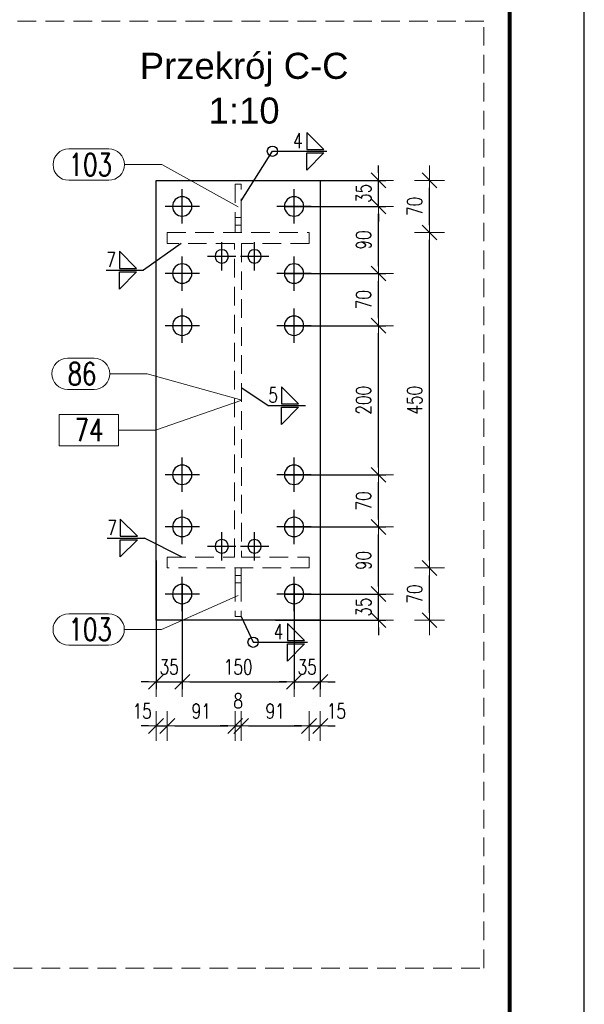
# Model space of a CAD drawing. Header units: millimetres. Extents: x 3536 to 4290, y 11030 to 11491.
# Tile 97 of 102: x 4212 to 4288, y 11171 to 11303. Entities that reach past the tile are written whole.
import ezdxf
from ezdxf.enums import TextEntityAlignment as Align

# ---------------------------------------------------------------- set-up
doc = ezdxf.new("R2010")
doc.units = ezdxf.units.MM
doc.header["$LTSCALE"] = 10
doc.linetypes.add('HIDDEN', pattern=[0.375, 0.25, -0.125])
doc.linetypes.add('MITTE', pattern=[2, 1.25, -0.25, 0.25, -0.25])
doc.layers.get('Defpoints').update_dxf_attribs({"color": 1})
doc.layers.add('_FORMATKA', color=8, linetype='Continuous', plot=False)
for name, color, linetype, lineweight in [('_RAMKA', 7, 'Continuous', 35), ('PS_DIM', 4, 'Continuous', 13), ('PS_Hidden', 2, 'HIDDEN', 9), ('PS_Pos', 1, 'Continuous', 15), ('PS_SOLID', 7, 'Continuous', 30), ('PS_TEXT', 3, 'Continuous', 18)]:
    doc.layers.add(name, color=color, linetype=linetype, lineweight=lineweight)
doc.layers.add('PS_MID', color=5, linetype='MITTE')
doc.layers.add('PS_WELD', color=1, linetype='Continuous')
doc.styles.add('ARIAL', font='arial.ttf')
doc.styles.add('simplex', font='simplex.shx', dxfattribs={"width": 0.75})
doc.dimstyles.new('1_10_PRZ', dxfattribs={"dimtxt": 2, "dimasz": 1, "dimexe": 2, "dimexo": 5, "dimgap": 1, "dimtad": 1, "dimdec": 0, "dimlfac": 10, "dimtxsty": 'simplex', "dimblk": 'dimznak', "dimcen": 2, "dimse1": 1, "dimse2": 1, "dimclrt": 3, "dimadec": 1, "dimazin": 0, "dimtfac": 1, "dimtdec": 0, "dimtix": 1, "dimtmove": 2, "dimatfit": 3, "dimldrblk": 'dim-grot', "dimfxl": 1, "dimarcsym": 0})
doc.dimstyles.new('1_10_SC', dxfattribs={"dimtxt": 2, "dimasz": 1, "dimexe": 1, "dimexo": 1, "dimgap": 1, "dimtad": 1, "dimdec": 0, "dimlfac": 10, "dimtxsty": 'simplex', "dimblk": 'dimznak', "dimcen": 2, "dimclrd": 256, "dimclre": 256, "dimclrt": 3, "dimadec": 1, "dimazin": 0, "dimtfac": 1, "dimtdec": 0, "dimtix": 1, "dimtmove": 2, "dimatfit": 3, "dimldrblk": 'dim-grot', "dimfxl": 1, "dimarcsym": 0})

# ---------------------------------------------------------------- blocks, each defined once
blk = doc.blocks.new('dimznak')
at = {"color": 0}
for points in [[(0, 2), (0, -2)], [(-2, 0), (2, 0)]]:
    blk.add_lwpolyline(points, dxfattribs=at)
at = {"color": 2}
blk.add_lwpolyline([(1, 1), (-1, -1)], dxfattribs=at)
blk = doc.blocks.new('*D185')
at = {"layer": 'Defpoints', "color": 0, "transparency": 16777216}
for p in [(4230.54, 11231.21), (4234.04, 11228), (4234.04, 11213.92)]:
    blk.add_point(p, dxfattribs=at)
at = {"layer": 'PS_DIM', "lineweight": -2, "transparency": 16777216}
for p, q in [((4230.54, 11230.21), (4230.54, 11212.92)), ((4234.04, 11227), (4234.04, 11212.92)), ((4229.54, 11213.92), (4228.54, 11213.92)), ((4230.54, 11213.92), (4234.04, 11213.92)), ((4235.04, 11213.92), (4236.04, 11213.92))]:
    blk.add_line(p, q, dxfattribs=at)
blk.add_blockref('dimznak', (4230.54, 11213.92), dxfattribs=at)
at = {"layer": 'PS_DIM', "lineweight": -2, "transparency": 16777216, "rotation": 180}
blk.add_blockref('dimznak', (4234.04, 11213.92), dxfattribs=at)
at = {"layer": 'PS_DIM', "color": 3, "transparency": 16777216, "insert": (4232.29, 11215.92), "char_height": 2, "attachment_point": 5, "style": 'simplex'}
blk.add_mtext('35', dxfattribs=at)
blk = doc.blocks.new('dim-grot')
blk.add_hatch(color=256).paths.add_polyline_path([(0, 0), (-2, 0.5), (-2, -0.5)])
blk.add_lwpolyline([(0, 0), (-2, 0.5), (-2, -0.5), (0, 0)])
blk = doc.blocks.new('*D186')
at = {"layer": 'Defpoints', "color": 0, "transparency": 16777216}
for p in [(4234.04, 11228), (4249.04, 11228), (4249.04, 11213.92)]:
    blk.add_point(p, dxfattribs=at)
at = {"layer": 'PS_DIM', "lineweight": -2, "transparency": 16777216}
for p, q in [((4234.04, 11227), (4234.04, 11212.92)), ((4249.04, 11227), (4249.04, 11212.92)), ((4235.04, 11213.92), (4248.04, 11213.92))]:
    blk.add_line(p, q, dxfattribs=at)
at = {"layer": 'PS_DIM', "lineweight": -2, "transparency": 16777216, "rotation": 180}
blk.add_blockref('dimznak', (4234.04, 11213.92), dxfattribs=at)
at = {"layer": 'PS_DIM', "lineweight": -2, "transparency": 16777216}
blk.add_blockref('dimznak', (4249.04, 11213.92), dxfattribs=at)
at = {"layer": 'PS_DIM', "color": 3, "transparency": 16777216, "insert": (4241.54, 11215.92), "char_height": 2, "attachment_point": 5, "style": 'simplex'}
blk.add_mtext('150', dxfattribs=at)
blk = doc.blocks.new('*D187')
at = {"layer": 'Defpoints', "color": 0, "transparency": 16777216}
for p in [(4249.04, 11228), (4252.54, 11228), (4252.54, 11213.92)]:
    blk.add_point(p, dxfattribs=at)
at = {"layer": 'PS_DIM', "lineweight": -2, "transparency": 16777216}
for p, q in [((4249.04, 11227), (4249.04, 11212.92)), ((4252.54, 11227), (4252.54, 11212.92)), ((4248.04, 11213.92), (4247.04, 11213.92)), ((4249.04, 11213.92), (4252.54, 11213.92)), ((4253.54, 11213.92), (4254.54, 11213.92))]:
    blk.add_line(p, q, dxfattribs=at)
blk.add_blockref('dimznak', (4249.04, 11213.92), dxfattribs=at)
at = {"layer": 'PS_DIM', "lineweight": -2, "transparency": 16777216, "rotation": 180}
blk.add_blockref('dimznak', (4252.54, 11213.92), dxfattribs=at)
at = {"layer": 'PS_DIM', "color": 3, "transparency": 16777216, "insert": (4250.79, 11215.92), "char_height": 2, "attachment_point": 5, "style": 'simplex'}
blk.add_mtext('35', dxfattribs=at)
blk = doc.blocks.new('*D188')
at = {"layer": 'Defpoints', "color": 0, "transparency": 16777216}
for p in [(4232.04, 11229.2), (4230.54, 11228.58), (4232.04, 11208)]:
    blk.add_point(p, dxfattribs=at)
at = {"layer": 'PS_DIM', "color": 0, "lineweight": -2, "transparency": 16777216}
for p, q in [((4229.54, 11208), (4228.54, 11208)), ((4230.54, 11208), (4232.04, 11208)), ((4233.04, 11208), (4234.04, 11208))]:
    blk.add_line(p, q, dxfattribs=at)
blk.add_blockref('dimznak', (4230.54, 11208), dxfattribs=at)
at = {"layer": 'PS_DIM', "color": 0, "lineweight": -2, "transparency": 16777216, "rotation": 180}
blk.add_blockref('dimznak', (4232.04, 11208), dxfattribs=at)
at = {"layer": 'PS_DIM', "color": 3, "transparency": 16777216, "insert": (4228.67, 11210), "char_height": 2, "attachment_point": 5, "style": 'simplex'}
blk.add_mtext('15', dxfattribs=at)
blk = doc.blocks.new('*D189')
at = {"layer": 'Defpoints', "color": 0, "transparency": 16777216}
for p in [(4232.04, 11229.2), (4241.14, 11227.2), (4241.14, 11208)]:
    blk.add_point(p, dxfattribs=at)
at = {"layer": 'PS_DIM', "color": 0, "lineweight": -2, "transparency": 16777216}
blk.add_line((4233.04, 11208), (4240.14, 11208), dxfattribs=at)
at = {"layer": 'PS_DIM', "color": 0, "lineweight": -2, "transparency": 16777216, "rotation": 180}
blk.add_blockref('dimznak', (4232.04, 11208), dxfattribs=at)
at = {"layer": 'PS_DIM', "color": 0, "lineweight": -2, "transparency": 16777216}
blk.add_blockref('dimznak', (4241.14, 11208), dxfattribs=at)
at = {"layer": 'PS_DIM', "color": 3, "transparency": 16777216, "insert": (4236.59, 11210), "char_height": 2, "attachment_point": 5, "style": 'simplex'}
blk.add_mtext('91', dxfattribs=at)
blk = doc.blocks.new('*D190')
at = {"layer": 'Defpoints', "color": 0, "transparency": 16777216}
for p in [(4241.14, 11227.2), (4241.94, 11227.2), (4241.94, 11208)]:
    blk.add_point(p, dxfattribs=at)
at = {"layer": 'PS_DIM', "color": 0, "lineweight": -2, "transparency": 16777216}
for p, q in [((4240.14, 11208), (4239.14, 11208)), ((4241.14, 11208), (4241.94, 11208)), ((4242.94, 11208), (4243.94, 11208))]:
    blk.add_line(p, q, dxfattribs=at)
blk.add_blockref('dimznak', (4241.14, 11208), dxfattribs=at)
at = {"layer": 'PS_DIM', "color": 0, "lineweight": -2, "transparency": 16777216, "rotation": 180}
blk.add_blockref('dimznak', (4241.94, 11208), dxfattribs=at)
at = {"layer": 'PS_DIM', "color": 3, "transparency": 16777216, "insert": (4241.54, 11211.38), "char_height": 2, "attachment_point": 5, "style": 'simplex'}
blk.add_mtext('8', dxfattribs=at)
blk = doc.blocks.new('*D191')
at = {"layer": 'Defpoints', "color": 0, "transparency": 16777216}
for p in [(4251.04, 11229.2), (4241.94, 11227.2), (4251.04, 11208)]:
    blk.add_point(p, dxfattribs=at)
at = {"layer": 'PS_DIM', "color": 0, "lineweight": -2, "transparency": 16777216}
blk.add_line((4242.94, 11208), (4250.04, 11208), dxfattribs=at)
at = {"layer": 'PS_DIM', "color": 0, "lineweight": -2, "transparency": 16777216, "rotation": 180}
blk.add_blockref('dimznak', (4241.94, 11208), dxfattribs=at)
at = {"layer": 'PS_DIM', "color": 0, "lineweight": -2, "transparency": 16777216}
blk.add_blockref('dimznak', (4251.04, 11208), dxfattribs=at)
at = {"layer": 'PS_DIM', "color": 3, "transparency": 16777216, "insert": (4246.49, 11210), "char_height": 2, "attachment_point": 5, "style": 'simplex'}
blk.add_mtext('91', dxfattribs=at)
blk = doc.blocks.new('*D192')
at = {"layer": 'Defpoints', "color": 0, "transparency": 16777216}
for p in [(4251.04, 11229.2), (4252.54, 11229.2), (4252.54, 11208)]:
    blk.add_point(p, dxfattribs=at)
at = {"layer": 'PS_DIM', "color": 0, "lineweight": -2, "transparency": 16777216}
for p, q in [((4250.04, 11208), (4249.04, 11208)), ((4251.04, 11208), (4252.54, 11208)), ((4253.54, 11208), (4254.54, 11208))]:
    blk.add_line(p, q, dxfattribs=at)
blk.add_blockref('dimznak', (4251.04, 11208), dxfattribs=at)
at = {"layer": 'PS_DIM', "color": 0, "lineweight": -2, "transparency": 16777216, "rotation": 180}
blk.add_blockref('dimznak', (4252.54, 11208), dxfattribs=at)
at = {"layer": 'PS_DIM', "color": 3, "transparency": 16777216, "insert": (4254.71, 11210), "char_height": 2, "attachment_point": 5, "style": 'simplex'}
blk.add_mtext('15', dxfattribs=at)
blk = doc.blocks.new('*D193')
at = {"layer": 'Defpoints', "color": 0, "transparency": 16777216}
for p in [(4246.74, 11225.7), (4260.35, 11225.7), (4245.53, 11222.2)]:
    blk.add_point(p, dxfattribs=at)
at = {"layer": 'PS_DIM', "lineweight": -2, "transparency": 16777216}
for p, q in [((4260.35, 11226.7), (4260.35, 11227.7)), ((4247.74, 11225.7), (4261.35, 11225.7)), ((4260.35, 11222.2), (4260.35, 11225.7)), ((4246.53, 11222.2), (4261.35, 11222.2)), ((4260.35, 11221.2), (4260.35, 11220.2))]:
    blk.add_line(p, q, dxfattribs=at)
for p, rotation in [((4260.35, 11225.7), 270), ((4260.35, 11222.2), 90)]:
    blk.add_blockref('dimznak', p, dxfattribs=dict(at, rotation=rotation))
at = {"layer": 'PS_DIM', "color": 3, "transparency": 16777216, "insert": (4258.35, 11223.95), "char_height": 2, "attachment_point": 5, "rotation": 90, "style": 'simplex'}
blk.add_mtext('35', dxfattribs=at)
blk = doc.blocks.new('*D194')
at = {"layer": 'Defpoints', "color": 0, "transparency": 16777216}
for p in [(4246.74, 11234.7), (4260.35, 11234.7), (4246.74, 11225.7)]:
    blk.add_point(p, dxfattribs=at)
at = {"layer": 'PS_DIM', "lineweight": -2, "transparency": 16777216}
for p, q in [((4247.74, 11234.7), (4261.35, 11234.7)), ((4260.35, 11226.7), (4260.35, 11233.7)), ((4247.74, 11225.7), (4261.35, 11225.7))]:
    blk.add_line(p, q, dxfattribs=at)
for p, rotation in [((4260.35, 11234.7), 90), ((4260.35, 11225.7), 270)]:
    blk.add_blockref('dimznak', p, dxfattribs=dict(at, rotation=rotation))
at = {"layer": 'PS_DIM', "color": 3, "transparency": 16777216, "insert": (4258.35, 11230.2), "char_height": 2, "attachment_point": 5, "rotation": 90, "style": 'simplex'}
blk.add_mtext('90', dxfattribs=at)
blk = doc.blocks.new('*D195')
at = {"layer": 'Defpoints', "color": 0, "transparency": 16777216}
for p in [(4246.74, 11241.7), (4260.35, 11241.7), (4246.74, 11234.7)]:
    blk.add_point(p, dxfattribs=at)
at = {"layer": 'PS_DIM', "lineweight": -2, "transparency": 16777216}
for p, q in [((4247.74, 11241.7), (4261.35, 11241.7)), ((4260.35, 11235.7), (4260.35, 11240.7)), ((4247.74, 11234.7), (4261.35, 11234.7))]:
    blk.add_line(p, q, dxfattribs=at)
for p, rotation in [((4260.35, 11241.7), 90), ((4260.35, 11234.7), 270)]:
    blk.add_blockref('dimznak', p, dxfattribs=dict(at, rotation=rotation))
at = {"layer": 'PS_DIM', "color": 3, "transparency": 16777216, "insert": (4258.35, 11238.2), "char_height": 2, "attachment_point": 5, "rotation": 90, "style": 'simplex'}
blk.add_mtext('70', dxfattribs=at)
blk = doc.blocks.new('*D196')
at = {"layer": 'Defpoints', "color": 0, "transparency": 16777216}
for p in [(4246.74, 11261.7), (4260.35, 11261.7), (4246.74, 11241.7)]:
    blk.add_point(p, dxfattribs=at)
at = {"layer": 'PS_DIM', "lineweight": -2, "transparency": 16777216}
for p, q in [((4247.74, 11261.7), (4261.35, 11261.7)), ((4260.35, 11242.7), (4260.35, 11260.7)), ((4247.74, 11241.7), (4261.35, 11241.7))]:
    blk.add_line(p, q, dxfattribs=at)
for p, rotation in [((4260.35, 11261.7), 90), ((4260.35, 11241.7), 270)]:
    blk.add_blockref('dimznak', p, dxfattribs=dict(at, rotation=rotation))
at = {"layer": 'PS_DIM', "color": 3, "transparency": 16777216, "insert": (4258.35, 11251.7), "char_height": 2, "attachment_point": 5, "rotation": 90, "style": 'simplex'}
blk.add_mtext('200', dxfattribs=at)
blk = doc.blocks.new('*D197')
at = {"layer": 'Defpoints', "color": 0, "transparency": 16777216}
for p in [(4246.74, 11268.7), (4260.35, 11268.7), (4246.74, 11261.7)]:
    blk.add_point(p, dxfattribs=at)
at = {"layer": 'PS_DIM', "lineweight": -2, "transparency": 16777216}
for p, q in [((4247.74, 11268.7), (4261.35, 11268.7)), ((4260.35, 11262.7), (4260.35, 11267.7)), ((4247.74, 11261.7), (4261.35, 11261.7))]:
    blk.add_line(p, q, dxfattribs=at)
for p, rotation in [((4260.35, 11268.7), 90), ((4260.35, 11261.7), 270)]:
    blk.add_blockref('dimznak', p, dxfattribs=dict(at, rotation=rotation))
at = {"layer": 'PS_DIM', "color": 3, "transparency": 16777216, "insert": (4258.35, 11265.2), "char_height": 2, "attachment_point": 5, "rotation": 90, "style": 'simplex'}
blk.add_mtext('70', dxfattribs=at)
blk = doc.blocks.new('*D198')
at = {"layer": 'Defpoints', "color": 0, "transparency": 16777216}
for p in [(4246.74, 11277.7), (4260.35, 11277.7), (4246.74, 11268.7)]:
    blk.add_point(p, dxfattribs=at)
at = {"layer": 'PS_DIM', "lineweight": -2, "transparency": 16777216}
for p, q in [((4247.74, 11277.7), (4261.35, 11277.7)), ((4260.35, 11269.7), (4260.35, 11276.7)), ((4247.74, 11268.7), (4261.35, 11268.7))]:
    blk.add_line(p, q, dxfattribs=at)
for p, rotation in [((4260.35, 11277.7), 90), ((4260.35, 11268.7), 270)]:
    blk.add_blockref('dimznak', p, dxfattribs=dict(at, rotation=rotation))
at = {"layer": 'PS_DIM', "color": 3, "transparency": 16777216, "insert": (4258.35, 11273.2), "char_height": 2, "attachment_point": 5, "rotation": 90, "style": 'simplex'}
blk.add_mtext('90', dxfattribs=at)
blk = doc.blocks.new('*D199')
at = {"layer": 'Defpoints', "color": 0, "transparency": 16777216}
for p in [(4246.74, 11281.2), (4260.35, 11281.2), (4246.74, 11277.7)]:
    blk.add_point(p, dxfattribs=at)
at = {"layer": 'PS_DIM', "lineweight": -2, "transparency": 16777216}
for p, q in [((4260.35, 11282.2), (4260.35, 11283.2)), ((4247.74, 11281.2), (4261.35, 11281.2)), ((4260.35, 11277.7), (4260.35, 11281.2)), ((4247.74, 11277.7), (4261.35, 11277.7)), ((4260.35, 11276.7), (4260.35, 11275.7))]:
    blk.add_line(p, q, dxfattribs=at)
for p, rotation in [((4260.35, 11281.2), 270), ((4260.35, 11277.7), 90)]:
    blk.add_blockref('dimznak', p, dxfattribs=dict(at, rotation=rotation))
at = {"layer": 'PS_DIM', "color": 3, "transparency": 16777216, "insert": (4258.35, 11279.45), "char_height": 2, "attachment_point": 5, "rotation": 90, "style": 'simplex'}
blk.add_mtext('35', dxfattribs=at)
blk = doc.blocks.new('*D200')
at = {"layer": 'Defpoints', "color": 0, "transparency": 16777216}
for p in [(4245.53, 11229.2), (4267.19, 11229.2), (4245.53, 11222.2)]:
    blk.add_point(p, dxfattribs=at)
at = {"layer": 'PS_DIM', "color": 0, "lineweight": -2, "transparency": 16777216}
blk.add_line((4267.19, 11223.2), (4267.19, 11228.2), dxfattribs=at)
for p, rotation in [((4267.19, 11229.2), 90), ((4267.19, 11222.2), 270)]:
    blk.add_blockref('dimznak', p, dxfattribs=dict(at, rotation=rotation))
at = {"layer": 'PS_DIM', "color": 3, "transparency": 16777216, "insert": (4265.19, 11225.7), "char_height": 2, "attachment_point": 5, "rotation": 90, "style": 'simplex'}
blk.add_mtext('70', dxfattribs=at)
blk = doc.blocks.new('*D201')
at = {"layer": 'Defpoints', "color": 0, "transparency": 16777216}
for p in [(4244.37, 11274.2), (4267.19, 11274.2), (4245.53, 11229.2)]:
    blk.add_point(p, dxfattribs=at)
at = {"layer": 'PS_DIM', "color": 0, "lineweight": -2, "transparency": 16777216}
blk.add_line((4267.19, 11230.2), (4267.19, 11273.2), dxfattribs=at)
for p, rotation in [((4267.19, 11274.2), 90), ((4267.19, 11229.2), 270)]:
    blk.add_blockref('dimznak', p, dxfattribs=dict(at, rotation=rotation))
at = {"layer": 'PS_DIM', "color": 3, "transparency": 16777216, "insert": (4265.19, 11251.7), "char_height": 2, "attachment_point": 5, "rotation": 90, "style": 'simplex'}
blk.add_mtext('450', dxfattribs=at)
blk = doc.blocks.new('*D202')
at = {"layer": 'Defpoints', "color": 0, "transparency": 16777216}
for p in [(4244.37, 11281.2), (4267.19, 11281.2), (4244.37, 11274.2)]:
    blk.add_point(p, dxfattribs=at)
at = {"layer": 'PS_DIM', "color": 0, "lineweight": -2, "transparency": 16777216}
blk.add_line((4267.19, 11275.2), (4267.19, 11280.2), dxfattribs=at)
for p, rotation in [((4267.19, 11281.2), 90), ((4267.19, 11274.2), 270)]:
    blk.add_blockref('dimznak', p, dxfattribs=dict(at, rotation=rotation))
at = {"layer": 'PS_DIM', "color": 3, "transparency": 16777216, "insert": (4265.19, 11277.7), "char_height": 2, "attachment_point": 5, "rotation": 90, "style": 'simplex'}
blk.add_mtext('70', dxfattribs=at)
blk = doc.blocks.new('Przekrój')
at = {"layer": 'PS_DIM', "style": 'ARIAL', "flags": 4}
for tag, p in [('PRZEKRÓJ', (7.89, 7.75)), ('SKALA', (7.89, 1.75))]:
    blk.add_attdef(tag, text='', height=3.5, dxfattribs=at).set_placement(p, align=Align.MIDDLE_CENTER)
blk = doc.blocks.new('*X808')
at = {"color": 1}
for p, q in [((4218.68, 11257.35), (4222.22, 11257.35)), ((4224.32, 11255.25), (4229.32, 11255.25)), ((4242.01, 11251.7), (4229.32, 11255.25)), ((4218.68, 11253.15), (4222.22, 11253.15))]:
    blk.add_line(p, q, dxfattribs=at)
for centre, start, end in [((4218.68, 11255.25), 90, 270), ((4222.22, 11255.25), 270, 90)]:
    blk.add_arc(centre, 2.1, start, end, dxfattribs=at)
at = {"color": 2, "style": 'simplex', "width": 0.75}
blk.add_text('86', height=3, dxfattribs=at).set_placement((4218.68, 11253.75))
blk = doc.blocks.new('*X809')
at = {"color": 1}
for p, q in [((4218.83, 11285.41), (4224.19, 11285.41)), ((4226.29, 11283.31), (4231.29, 11283.31)), ((4241.55, 11277.64), (4231.29, 11283.31)), ((4218.83, 11281.21), (4224.19, 11281.21))]:
    blk.add_line(p, q, dxfattribs=at)
for centre, start, end in [((4218.83, 11283.31), 90, 270), ((4224.19, 11283.31), 270, 90)]:
    blk.add_arc(centre, 2.1, start, end, dxfattribs=at)
at = {"color": 2, "style": 'simplex', "width": 0.75}
blk.add_text('103', height=3, dxfattribs=at).set_placement((4218.83, 11281.81))
blk = doc.blocks.new('*X810')
at = {"color": 1}
for p, q in [((4241.55, 11225.49), (4231.28, 11220.95)), ((4218.82, 11223.05), (4224.18, 11223.05)), ((4226.28, 11220.95), (4231.28, 11220.95)), ((4218.82, 11218.85), (4224.18, 11218.85))]:
    blk.add_line(p, q, dxfattribs=at)
for centre, start, end in [((4218.82, 11220.95), 90, 270), ((4224.18, 11220.95), 270, 90)]:
    blk.add_arc(centre, 2.1, start, end, dxfattribs=at)
at = {"color": 2, "style": 'simplex', "width": 0.75}
blk.add_text('103', height=3, dxfattribs=at).set_placement((4218.82, 11219.45))
blk = doc.blocks.new('*X811')
at = {"color": 9}
for p in [(4233.91, 11272.74), (4223.86, 11269.15)]:
    blk.add_line(p, (4228.86, 11269.15), dxfattribs=at)
at = {"color": 3}
for p, q in [((4227.92, 11269.38), (4225.62, 11271.68)), ((4225.62, 11271.68), (4225.62, 11269.38)), ((4225.62, 11269.38), (4227.92, 11269.38)), ((4225.62, 11268.92), (4227.92, 11268.92)), ((4227.92, 11268.92), (4225.62, 11266.62)), ((4225.62, 11266.62), (4225.62, 11268.92))]:
    blk.add_line(p, q, dxfattribs=at)
at = {"color": 2, "style": 'simplex', "width": 0.75}
blk.add_text('7', height=2, dxfattribs=at).set_placement((4223.86, 11269.55))
blk = doc.blocks.new('*X812')
at = {"color": 9}
for p, q in [((4242.01, 11253.35), (4245.58, 11250.99)), ((4245.58, 11250.99), (4250.58, 11250.99))]:
    blk.add_line(p, q, dxfattribs=at)
at = {"color": 3}
for p, q in [((4249.64, 11251.22), (4247.34, 11253.52)), ((4247.34, 11253.52), (4247.34, 11251.22)), ((4247.34, 11251.22), (4249.64, 11251.22)), ((4247.34, 11250.76), (4249.64, 11250.76)), ((4249.64, 11250.76), (4247.34, 11248.46)), ((4247.34, 11248.46), (4247.34, 11250.76))]:
    blk.add_line(p, q, dxfattribs=at)
at = {"color": 2, "style": 'simplex', "width": 0.75}
blk.add_text('5', height=2, dxfattribs=at).set_placement((4245.58, 11251.39))
blk = doc.blocks.new('*X813')
at = {"color": 2}
for p, q in [((4253.04, 11285.34), (4250.74, 11287.64)), ((4250.74, 11287.64), (4250.74, 11285.34)), ((4250.74, 11285.34), (4253.04, 11285.34)), ((4250.74, 11284.88), (4253.04, 11284.88)), ((4253.04, 11284.88), (4250.74, 11282.58)), ((4250.74, 11282.58), (4250.74, 11284.88))]:
    blk.add_line(p, q, dxfattribs=at)
at = {"color": 9}
for p, q in [((4241.94, 11278.45), (4246.14, 11285.11)), ((4246.14, 11285.11), (4253.42, 11285.11))]:
    blk.add_line(p, q, dxfattribs=at)
blk.add_circle((4246.14, 11285.11), 0.69, dxfattribs=at)
at = {"color": 3, "style": 'simplex', "width": 0.75}
blk.add_text('4', height=2, dxfattribs=at).set_placement((4248.9, 11285.51))
blk = doc.blocks.new('*X816')
at = {"color": 1}
for p, q in [((4242.01, 11251.7), (4230.48, 11247.69)), ((4225.48, 11249.79), (4217.53, 11249.79)), ((4217.53, 11249.79), (4217.53, 11245.59)), ((4225.48, 11245.59), (4225.48, 11249.79)), ((4225.48, 11247.69), (4230.48, 11247.69)), ((4217.53, 11245.59), (4225.48, 11245.59))]:
    blk.add_line(p, q, dxfattribs=at)
at = {"color": 30, "style": 'simplex', "width": 0.75}
blk.add_text('74', height=3, dxfattribs=at).set_placement((4219.63, 11246.19))
blk = doc.blocks.new('*X817')
at = {"color": 3}
for p, q in [((4228.04, 11233.45), (4225.74, 11235.75)), ((4225.74, 11235.75), (4225.74, 11233.45)), ((4225.74, 11233.45), (4228.04, 11233.45)), ((4225.74, 11232.99), (4228.04, 11232.99)), ((4228.04, 11232.99), (4225.74, 11230.69)), ((4225.74, 11230.69), (4225.74, 11232.99))]:
    blk.add_line(p, q, dxfattribs=at)
at = {"color": 9}
for p in [(4223.99, 11233.22), (4234.04, 11230.66)]:
    blk.add_line(p, (4228.99, 11233.22), dxfattribs=at)
at = {"color": 2, "style": 'simplex', "width": 0.75}
blk.add_text('7', height=2, dxfattribs=at).set_placement((4223.99, 11233.62))
blk = doc.blocks.new('*X818')
at = {"color": 9}
for p, q in [((4241.94, 11222.7), (4243.54, 11219.24)), ((4243.54, 11219.24), (4250.82, 11219.24))]:
    blk.add_line(p, q, dxfattribs=at)
at = {"color": 2}
for p, q in [((4250.44, 11219.47), (4248.14, 11221.77)), ((4248.14, 11221.77), (4248.14, 11219.47)), ((4248.14, 11219.47), (4250.44, 11219.47)), ((4248.14, 11219.01), (4250.44, 11219.01)), ((4250.44, 11219.01), (4248.14, 11216.71)), ((4248.14, 11216.71), (4248.14, 11219.01))]:
    blk.add_line(p, q, dxfattribs=at)
at = {"color": 9}
blk.add_circle((4243.54, 11219.24), 0.69, dxfattribs=at)
at = {"color": 3, "style": 'simplex', "width": 0.75}
blk.add_text('4', height=2, dxfattribs=at).set_placement((4246.3, 11219.64))

msp = doc.modelspace()

# ---------------------------------------------------------------- linework, layer by layer
at = {"layer": '_FORMATKA', "lineweight": -3}
msp.add_lwpolyline([(3537.939, 11042.152), (4287.939, 11042.152), (4287.939, 11462.152), (3537.939, 11462.152)], close=True, dxfattribs=at)
at = {"layer": '_RAMKA', "lineweight": -3, "const_width": 0.5}
msp.add_lwpolyline([(3567.939, 11052.152), (4277.939, 11052.152), (4277.939, 11452.152), (3567.939, 11452.152)], close=True, dxfattribs=at)
at = {"layer": 'PS_Hidden', "color": 2, "linetype": 'HIDDEN', "extrusion": (1, 0, 2.22045e-16)}
for p, q in [((4241.936, 11280.7), (4241.136, 11280.7)), ((4241.136, 11280.7), (4241.136, 11276.2)), ((4241.936, 11276.2), (4241.936, 11280.7)), ((4241.136, 11276.2), (4241.936, 11276.2)), ((4241.136, 11274.2), (4241.136, 11276.2)), ((4241.136, 11275.2), (4241.936, 11275.2)), ((4241.936, 11276.2), (4241.936, 11274.2)), ((4232.036, 11272.74), (4232.036, 11274.2)), ((4232.036, 11274.2), (4251.036, 11274.2)), ((4251.036, 11274.2), (4251.036, 11272.74)), ((4241.066, 11272.74), (4232.036, 11272.74)), ((4241.066, 11230.66), (4241.066, 11272.74)), ((4251.036, 11272.74), (4242.006, 11272.74)), ((4242.006, 11272.74), (4242.006, 11230.66)), ((4232.036, 11229.2), (4232.036, 11230.66)), ((4232.036, 11230.66), (4241.066, 11230.66)), ((4242.006, 11230.66), (4251.036, 11230.66)), ((4251.036, 11230.66), (4251.036, 11229.2)), ((4251.036, 11229.2), (4232.036, 11229.2)), ((4241.136, 11227.2), (4241.136, 11229.2)), ((4241.936, 11229.2), (4241.936, 11227.2)), ((4241.936, 11228.2), (4241.136, 11228.2)), ((4241.136, 11227.2), (4241.136, 11222.7)), ((4241.936, 11227.2), (4241.136, 11227.2)), ((4241.936, 11227.2), (4241.936, 11222.7)), ((4241.936, 11222.7), (4241.136, 11222.7))]:
    msp.add_line(p, q, dxfattribs=at)
at = {"layer": 'PS_Hidden', "color": 2, "linetype": 'HIDDEN'}
msp.add_lwpolyline([(4274.48, 11302.537), (4110.179, 11302.537), (4110.179, 11175.52), (4274.48, 11175.52)], close=True, dxfattribs=at)
at = {"layer": 'PS_MID', "color": 5, "linetype": 'MITTE', "extrusion": (1, 0, 2.22045e-16)}
for p, q in [((4234.036, 11275.4), (4234.036, 11280)), ((4249.036, 11275.4), (4249.036, 11280)), ((4236.336, 11277.7), (4231.736, 11277.7)), ((4251.336, 11277.7), (4246.736, 11277.7)), ((4239.336, 11269.1), (4239.336, 11272.9)), ((4243.736, 11269.1), (4243.736, 11272.9)), ((4234.036, 11266.4), (4234.036, 11271)), ((4241.236, 11271), (4237.436, 11271)), ((4245.636, 11271), (4241.836, 11271)), ((4249.036, 11266.4), (4249.036, 11271)), ((4236.336, 11268.7), (4231.736, 11268.7)), ((4251.336, 11268.7), (4246.736, 11268.7)), ((4234.036, 11259.4), (4234.036, 11264)), ((4249.036, 11259.4), (4249.036, 11264)), ((4236.336, 11261.7), (4231.736, 11261.7)), ((4251.336, 11261.7), (4246.736, 11261.7)), ((4234.036, 11239.4), (4234.036, 11244)), ((4249.036, 11239.4), (4249.036, 11244)), ((4236.336, 11241.7), (4231.736, 11241.7)), ((4251.336, 11241.7), (4246.736, 11241.7)), ((4234.036, 11232.4), (4234.036, 11237)), ((4249.036, 11232.4), (4249.036, 11237)), ((4236.336, 11234.7), (4231.736, 11234.7)), ((4251.336, 11234.7), (4246.736, 11234.7)), ((4239.336, 11230.2), (4239.336, 11234)), ((4243.736, 11230.2), (4243.736, 11234)), ((4241.236, 11232.1), (4237.436, 11232.1)), ((4245.636, 11232.1), (4241.836, 11232.1)), ((4234.036, 11223.4), (4234.036, 11228)), ((4249.036, 11223.4), (4249.036, 11228)), ((4236.336, 11225.7), (4231.736, 11225.7)), ((4251.336, 11225.7), (4246.736, 11225.7))]:
    msp.add_line(p, q, dxfattribs=at)
at = {"layer": 'PS_SOLID', "color": 7, "linetype": 'Continuous', "extrusion": (1, 0, 2.22045e-16)}
for p, q in [((4230.536, 11281.2), (4252.536, 11281.2)), ((4230.536, 11222.2), (4230.536, 11281.2)), ((4252.536, 11281.2), (4252.536, 11222.2)), ((4252.536, 11222.2), (4230.536, 11222.2))]:
    msp.add_line(p, q, dxfattribs=at)
at = {"layer": 'PS_SOLID', "color": 7, "linetype": 'Continuous', "extrusion": (2.22045e-16, -1.83697e-16, -1)}
for centre, radius in [((-4234.036, 11277.7), 1.3), ((-4249.036, 11277.7), 1.3), ((-4239.336, 11271), 0.9), ((-4243.736, 11271), 0.9), ((-4234.036, 11268.7), 1.3), ((-4249.036, 11268.7), 1.3), ((-4234.036, 11261.7), 1.3), ((-4249.036, 11261.7), 1.3), ((-4234.036, 11241.7), 1.3), ((-4249.036, 11241.7), 1.3), ((-4234.036, 11234.7), 1.3), ((-4249.036, 11234.7), 1.3), ((-4239.336, 11232.1), 0.9), ((-4243.736, 11232.1), 0.9), ((-4234.036, 11225.7), 1.3), ((-4249.036, 11225.7), 1.3)]:
    msp.add_circle(centre, radius, dxfattribs=at)

# ---------------------------------------------------------------- block references
at = {"layer": 'PS_DIM'}
ref = msp.add_blockref('Przekrój', (4234.455, 11288.814), dxfattribs=at)
ref.add_attrib('PRZEKRÓJ', 'Przekrój C-C', dxfattribs={"layer": 'PS_TEXT', "height": 3.5, "style": 'ARIAL'}).set_placement((4242.34, 11296.564), align=Align.MIDDLE_CENTER)
ref.add_attrib('SKALA', '1:10', dxfattribs={"layer": 'PS_TEXT', "height": 3.5, "style": 'ARIAL'}).set_placement((4242.34, 11290.564), align=Align.MIDDLE_CENTER)
at = {"layer": 'PS_Pos'}
for name in ['*X809', '*X808', '*X816', '*X810']:
    msp.add_blockref(name, (0, 0), dxfattribs=at)
at = {"layer": 'PS_WELD'}
for name in ['*X813', '*X811', '*X812', '*X817', '*X818']:
    msp.add_blockref(name, (0, 0), dxfattribs=at)

# ---------------------------------------------------------------- dimensions: what is measured, and where the dimension line sits
at = {"layer": 'PS_DIM'}
for base, p1, p2, dimstyle, picture, middle in [((4267.194, 11281.2), (4244.367, 11274.2), (4244.367, 11281.2), '1_10_PRZ', '*D202', (4265.194, 11277.7)), ((4260.348, 11281.2), (4246.736, 11277.7), (4246.736, 11281.2), '1_10_SC', '*D199', (4258.348, 11279.45)), ((4260.348, 11277.7), (4246.736, 11268.7), (4246.736, 11277.7), '1_10_SC', '*D198', (4258.348, 11273.2)), ((4267.194, 11274.2), (4245.53, 11229.2), (4244.367, 11274.2), '1_10_PRZ', '*D201', (4265.194, 11251.7)), ((4260.348, 11268.7), (4246.736, 11261.7), (4246.736, 11268.7), '1_10_SC', '*D197', (4258.348, 11265.2)), ((4260.348, 11261.7), (4246.736, 11241.7), (4246.736, 11261.7), '1_10_SC', '*D196', (4258.348, 11251.7)), ((4260.348, 11241.7), (4246.736, 11234.7), (4246.736, 11241.7), '1_10_SC', '*D195', (4258.348, 11238.2)), ((4260.348, 11234.7), (4246.736, 11225.7), (4246.736, 11234.7), '1_10_SC', '*D194', (4258.348, 11230.2)), ((4267.194, 11229.2), (4245.53, 11222.2), (4245.53, 11229.2), '1_10_PRZ', '*D200', (4265.194, 11225.7)), ((4260.348, 11225.7), (4245.53, 11222.2), (4246.736, 11225.7), '1_10_SC', '*D193', (4258.348, 11223.95))]:
    dim = msp.add_linear_dim(base=base, p1=p1, p2=p2, angle=90, dimstyle=dimstyle, dxfattribs=at)
    dim.commit()
    dim.dimension.update_dxf_attribs({"geometry": picture, "text_midpoint": middle})
for base, p1, p2, dimstyle, picture, middle in [((4234.036, 11213.915), (4230.536, 11231.208), (4234.036, 11228), '1_10_SC', '*D185', (4232.286, 11215.915)), ((4241.136, 11208.003), (4232.036, 11229.2), (4241.136, 11227.2), '1_10_PRZ', '*D189', (4236.586, 11210.003)), ((4251.036, 11208.003), (4241.936, 11227.2), (4251.036, 11229.2), '1_10_PRZ', '*D191', (4246.486, 11210.003)), ((4249.036, 11213.915), (4234.036, 11228), (4249.036, 11228), '1_10_SC', '*D186', (4241.536, 11215.915)), ((4252.536, 11213.915), (4249.036, 11228), (4252.536, 11228), '1_10_SC', '*D187', (4250.786, 11215.915))]:
    dim = msp.add_linear_dim(base=base, p1=p1, p2=p2, dimstyle=dimstyle, dxfattribs=at)
    dim.commit()
    dim.dimension.update_dxf_attribs({"geometry": picture, "text_midpoint": middle})
for base, p1, p2, picture, middle in [((4232.036, 11208.003), (4230.536, 11228.581), (4232.036, 11229.2), '*D188', (4228.669, 11210.003)), ((4252.536, 11208.003), (4251.036, 11229.2), (4252.536, 11229.2), '*D192', (4254.707, 11210.003)), ((4241.936, 11208.003), (4241.136, 11227.2), (4241.936, 11227.2), '*D190', (4241.536, 11211.383))]:
    dim = msp.add_linear_dim(base=base, p1=p1, p2=p2, dimstyle='1_10_PRZ', dxfattribs=at)
    dim.commit()
    dim.dimension.update_dxf_attribs({"geometry": picture, "text_midpoint": middle, "dimtype": 128})

doc.saveas('drawing.dxf')
